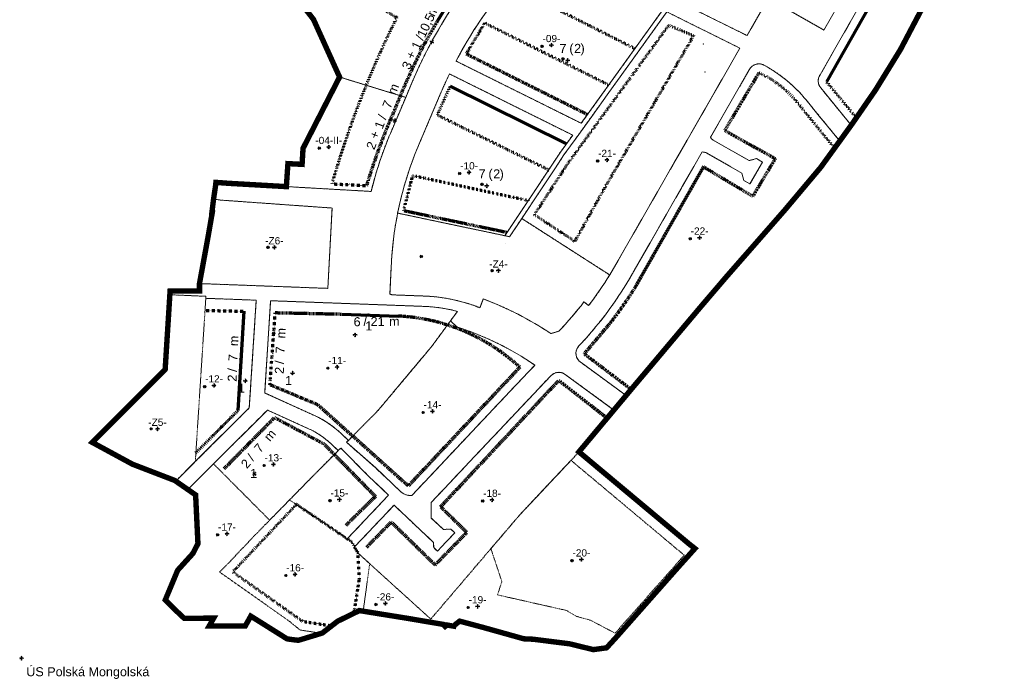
# Model space of a CAD drawing. Header units: metres. Extents: x -477300 to -476588, y -1103102 to -1102209.
# Tile 1 of 4: x -477300 to -476754, y -1103102 to -1102735. Entities that reach past the tile are written whole.
import ezdxf
from ezdxf.enums import TextEntityAlignment as Align

# ---------------------------------------------------------------- set-up
doc = ezdxf.new("R2010")
doc.units = ezdxf.units.M
doc.linetypes.add('DASHED', pattern=[0.75, 0.5, -0.25])
doc.linetypes.add('DOT', pattern=[0.25, 0, -0.25])
doc.layers.add('000000_BL_Pomocna_netisk_DB', color=7, linetype='Continuous', plot=False)
for name, color, linetype, lineweight in [('101110_PL_Resene_uzemi', 6, 'DASHED', 200), ('200000_PL_Cast_uzemi', 80, 'DASHED', 5), ('203110_BL_Cast_uzemi_SB', 7, 'DASHED', 9), ('204110_BL_Cast_uzemi_NB', 7, 'DASHED', 9), ('302210_BL_VR_na_linii', 160, 'Continuous', 9), ('302310_BL_VR_na_plochu', 140, 'DOT', 9)]:
    doc.layers.add(name, color=color, linetype=linetype, lineweight=lineweight)
doc.layers.add('101111_BL_Resene_uzemi', color=9, linetype='Continuous')
for name, color, linetype, lineweight, true_color in [('201110_PL_Ulicni_cara', 7, 'Continuous', 9, 0xe90101), ('301110_PL_SC_uzavrena', 7, 'Continuous', 70, 0xe90101), ('301112_PL_SC_otevrena', 7, 'DASHED', 70, 0xfe4848), ('301113_PL_SC_volna', 7, 'DOT', 70, 0xfe8585)]:
    doc.layers.add(name, color=color, linetype=linetype, lineweight=lineweight, true_color=true_color)
doc.styles.get("Standard").update_dxf_attribs({"font": 'arial.ttf'})
doc.styles.add('style2', font='arial.ttf', dxfattribs={"height": 2})

# ---------------------------------------------------------------- blocks, each defined once
blk = doc.blocks.new('*U15')
at = {"layer": '000000_BL_Pomocna_netisk_DB'}
for p, q in [((-1, 0), (-0.72, 0.28)), ((1, 0), (-1, 0)), ((-1, 0), (-0.72, -0.28)), ((0, 1), (-0.29, 0.71)), ((0, 1), (0, -1)), ((0, 1), (0.28, 0.72)), ((1, 0), (0.72, 0.28)), ((1, 0), (0.72, -0.28)), ((-4.6, -1.2), (-5.8, 0)), ((-5.8, -1.2), (-4.6, 0)), ((0, -1), (-0.28, -0.72)), ((0, -1), (0.28, -0.72))]:
    blk.add_line(p, q, dxfattribs=at)
blk.add_circle((-5.2, -0.6), 0.6, dxfattribs=at)
at = {"style": 'style2'}
blk.add_attdef('OZNACENI', text='', height=4, dxfattribs=at).set_placement((0, 1.68), align=Align.CENTER)
at = {"style": 'style2', "flags": 1}
blk.add_attdef('NAZEV_BLOK', (-23.56, -29.29), '', height=5, dxfattribs=at)
blk = doc.blocks.new('*U14')
at = {"layer": '000000_BL_Pomocna_netisk_DB'}
for p, q in [((-2.91, -0.59), (-4.11, 0.61)), ((-4.11, -0.59), (-2.91, 0.61)), ((-1, 0), (-0.72, 0.28)), ((1, 0), (-1, 0)), ((-1, 0), (-0.72, -0.28)), ((0, 1), (-0.29, 0.71)), ((0, 1), (0, -1)), ((0, 1), (0.28, 0.72)), ((1, 0), (0.72, 0.28)), ((1, 0), (0.72, -0.28)), ((0, -1), (-0.28, -0.72)), ((0, -1), (0.28, -0.72))]:
    blk.add_line(p, q, dxfattribs=at)
blk.add_circle((-3.51, 0.01), 0.6, dxfattribs=at)
at = {"style": 'style2'}
blk.add_attdef('OZNACENI', text='', height=4, dxfattribs=at).set_placement((0, 1.68), align=Align.CENTER)
at = {"style": 'style2', "flags": 1}
blk.add_attdef('NAZEV_BLOK', (-24.94, -16.19), '', height=5, dxfattribs=at)
blk = doc.blocks.new('*U38')
at = {"layer": '000000_BL_Pomocna_netisk_DB'}
for p, q in [((10.1, 21.64), (8.9, 22.84)), ((8.9, 21.64), (10.1, 22.84)), ((-3.25, -1.17), (-4.45, 0.03)), ((-4.45, -1.17), (-3.25, 0.03)), ((-0.91, 0.43), (-0.53, 0.56)), ((-0.91, 0.43), (0.91, -0.43)), ((-0.91, 0.43), (-0.77, 0.04)), ((0.43, 0.91), (-0.43, -0.91)), ((0.43, 0.91), (0.05, 0.77)), ((0.43, 0.91), (0.56, 0.53)), ((-0.43, -0.91), (-0.56, -0.53)), ((-0.43, -0.91), (-0.05, -0.77)), ((0.91, -0.43), (0.54, -0.56)), ((0.91, -0.43), (0.77, -0.05))]:
    blk.add_line(p, q, dxfattribs=at)
for centre in [(9.5, 22.24), (-3.85, -0.57)]:
    blk.add_circle(centre, 0.6, dxfattribs=at)
at = {"style": 'style2', "flags": 1}
for tag, p in [('NAZEV_BLOK', (33.93, -39.17)), ('VYSKA_VB', (18.09, -31.19))]:
    blk.add_attdef(tag, p, '', height=5, rotation=64.7092, dxfattribs=at)
blk.add_attdef('VYSKA_VB_I', (-26.35, -42.38), '', height=5, dxfattribs=at)
at = {"layer": '302210_BL_VR_na_linii', "style": 'style2'}
for s, p in [('m', (1.41, 13.7)), ('/', (-4.86, 0.41)), ('+', (-10.27, -10.1))]:
    blk.add_text(s, height=5, rotation=64.7092, dxfattribs=at).set_placement(p)
for tag, p in [('RIMSA_MAX', (-1.09, 8.08)), ('NUP_MAX', (-6.26, -2.97))]:
    blk.add_attdef(tag, text='', height=5, rotation=64.7092, dxfattribs=at).set_placement(p, align=Align.CENTER)
blk.add_attdef('NP_MAX', text='', height=5, rotation=64.7092, dxfattribs=at).set_placement((-10.77, -12.3), align=Align.RIGHT)
blk = doc.blocks.new('*U39')
for p in [(3.96, 70.15), (171.45, 42.44), (172.38, 26.94)]:
    blk.add_point(p)
at = {"layer": '000000_BL_Pomocna_netisk_DB'}
for p, q in [((-1.84, -0.39), (-3.04, 0.81)), ((-3.04, -0.39), (-1.84, 0.81)), ((-0.93, 0.36), (-0.57, 0.52)), ((-0.93, 0.36), (0.93, -0.36)), ((-0.93, 0.36), (-0.77, -0.01)), ((0.36, 0.93), (-0.36, -0.93)), ((0.36, 0.93), (0, 0.77)), ((0.36, 0.93), (0.52, 0.57)), ((0.93, -0.36), (0.77, 0)), ((-0.36, -0.93), (-0.53, -0.57)), ((-0.36, -0.93), (0, -0.77)), ((0.93, -0.36), (0.57, -0.52))]:
    blk.add_line(p, q, dxfattribs=at)
blk.add_circle((-2.44, 0.21), 0.6, dxfattribs=at)
at = {"style": 'style2', "flags": 1}
for tag, p in [('VYSKA_VB', (20.2, -29.87)), ('NAZEV_BLOK', (36.55, -36.74))]:
    blk.add_attdef(tag, p, '', height=5, rotation=68.6628, dxfattribs=at)
blk.add_attdef('VYSKA_VB_I', (-26.54, -42.84), '', height=5, dxfattribs=at)
at = {"layer": '302210_BL_VR_na_linii', "style": 'style2'}
for s, p in [('m', (0.46, 13.76)), ('/', (-4.88, 0.08)), ('+', (-9.55, -10.78))]:
    blk.add_text(s, height=5, rotation=68.6628, dxfattribs=at).set_placement(p)
for tag, p in [('RIMSA_MAX', (-1.64, 7.99)), ('NUP_MAX', (-6.04, -3.39))]:
    blk.add_attdef(tag, text='', height=5, rotation=68.6628, dxfattribs=at).set_placement(p, align=Align.CENTER)
blk.add_attdef('NP_MAX', text='', height=5, rotation=68.6628, dxfattribs=at).set_placement((-9.89, -13.01), align=Align.RIGHT)
blk = doc.blocks.new('*U40')
at = {"layer": '000000_BL_Pomocna_netisk_DB'}
for p, q in [((-27.02, 11.45), (-28.22, 12.65)), ((-28.22, 11.45), (-27.02, 12.65)), ((8.03, 10.48), (6.83, 11.68)), ((6.83, 10.48), (8.03, 11.68)), ((-1, -0.01), (-0.72, 0.28)), ((1, 0.01), (-1, -0.01)), ((-0.01, 1), (-0.29, 0.71)), ((-0.01, 1), (0.01, -1)), ((-0.01, 1), (0.28, 0.72)), ((1, 0.01), (0.72, 0.29)), ((1, 0.01), (0.72, -0.28)), ((-1, -0.01), (-0.72, -0.29)), ((0.01, -1), (-0.27, -0.73)), ((0.01, -1), (0.29, -0.72)), ((65.54, -46.75), (64.34, -45.55)), ((64.34, -46.75), (65.54, -45.55))]:
    blk.add_line(p, q, dxfattribs=at)
for centre in [(-27.62, 12.05), (7.43, 11.08), (64.94, -46.15)]:
    blk.add_circle(centre, 0.6, dxfattribs=at)
at = {"style": 'style2', "flags": 1}
for tag, p in [('VYSKA_VB', (6.8, -40.25)), ('NAZEV_BLOK', (6.35, -57.98))]:
    blk.add_attdef(tag, p, '', height=5, dxfattribs=at)
blk.add_attdef('VYSKA_VB_I', (2.19, -46.41), '', height=5, rotation=0.3401, dxfattribs=at)
at = {"layer": '302210_BL_VR_na_linii', "style": 'style2'}
for s, p in [('/', (4.65, 4.98)), ('m', (18.93, 5.05))]:
    blk.add_text(s, height=5, rotation=0.3401, dxfattribs=at).set_placement(p)
at = {"layer": '302210_BL_VR_na_linii', "style": 'style2', "flags": 4}
blk.add_attdef('NP_MAX', text='', height=5, rotation=0.3401, dxfattribs=at).set_placement((3.08, 4.86), align=Align.RIGHT)
blk.add_attdef('RIMSA_MAX', text='', height=5, rotation=0.3401, dxfattribs=at).set_placement((12.51, 4.98), align=Align.CENTER)
blk = doc.blocks.new('*U41')
at = {"layer": '000000_BL_Pomocna_netisk_DB'}
for p, q in [((-10.95, 38.28), (-12.15, 39.48)), ((-12.15, 38.28), (-10.95, 39.48)), ((-1.76, 11.48), (-2.96, 12.68)), ((-2.96, 11.48), (-1.76, 12.68)), ((-1, 0.05), (-0.71, 0.32)), ((-1, 0.05), (1, -0.05)), ((-1, 0.05), (-0.73, -0.25)), ((0.05, 1), (-0.25, 0.73)), ((0.05, 1), (-0.05, -1)), ((0.05, 1), (0.31, 0.71)), ((1, -0.05), (0.73, 0.25)), ((-0.05, -1), (-0.32, -0.7)), ((-0.05, -1), (0.25, -0.73)), ((1, -0.05), (0.71, -0.31)), ((-12.53, -26.14), (-13.73, -24.94)), ((-13.73, -26.14), (-12.53, -24.94))]:
    blk.add_line(p, q, dxfattribs=at)
for centre in [(-11.55, 38.88), (-2.36, 12.08), (-13.13, -25.54)]:
    blk.add_circle(centre, 0.6, dxfattribs=at)
at = {"style": 'style2', "flags": 1}
blk.add_attdef('VYSKA_VB_I', (46.46, -0.26), '', height=5, rotation=87.3214, dxfattribs=at)
for tag, p in [('VYSKA_VB', (-2.95, -49.32)), ('NAZEV_BLOK', (-3.39, -67.05))]:
    blk.add_attdef(tag, p, '', height=5, dxfattribs=at)
at = {"layer": '302210_BL_VR_na_linii', "style": 'style2'}
for s, p in [('m', (-4.05, 19.17)), ('/', (-4.73, 4.91))]:
    blk.add_text(s, height=5, rotation=87.3214, dxfattribs=at).set_placement(p)
at = {"layer": '302210_BL_VR_na_linii', "style": 'style2', "flags": 4}
blk.add_attdef('RIMSA_MAX', text='', height=5, rotation=87.3214, dxfattribs=at).set_placement((-4.32, 12.76), align=Align.CENTER)
blk.add_attdef('NP_MAX', text='', height=5, rotation=87.3214, dxfattribs=at).set_placement((-4.7, 3.33), align=Align.RIGHT)
blk = doc.blocks.new('*U42')
at = {"layer": '000000_BL_Pomocna_netisk_DB'}
for p, q in [((-9.82, 21.48), (-11.02, 22.68)), ((-11.02, 21.48), (-9.82, 22.68)), ((-1, 0.05), (-0.71, 0.32)), ((-1, 0.05), (1, -0.05)), ((-1, 0.05), (-0.73, -0.25)), ((0.05, 1), (-0.25, 0.73)), ((0.05, 1), (-0.05, -1)), ((0.05, 1), (0.31, 0.71)), ((1, -0.05), (0.73, 0.25)), ((-0.05, -1), (-0.32, -0.7)), ((-0.05, -1), (0.25, -0.73)), ((1, -0.05), (0.71, -0.31)), ((5.5, -14.33), (4.3, -13.13)), ((4.3, -14.33), (5.5, -13.13))]:
    blk.add_line(p, q, dxfattribs=at)
for centre in [(-10.42, 22.08), (4.9, -13.73)]:
    blk.add_circle(centre, 0.6, dxfattribs=at)
at = {"style": 'style2', "flags": 1}
blk.add_attdef('VYSKA_VB_I', (46.46, -0.26), '', height=5, rotation=87.3214, dxfattribs=at)
for tag, p in [('VYSKA_VB', (-2.95, -49.32)), ('NAZEV_BLOK', (-3.39, -67.05))]:
    blk.add_attdef(tag, p, '', height=5, dxfattribs=at)
at = {"layer": '302210_BL_VR_na_linii', "style": 'style2'}
for s, p in [('m', (-4.05, 19.17)), ('/', (-4.73, 4.91))]:
    blk.add_text(s, height=5, rotation=87.3214, dxfattribs=at).set_placement(p)
at = {"layer": '302210_BL_VR_na_linii', "style": 'style2', "flags": 4}
blk.add_attdef('RIMSA_MAX', text='', height=5, rotation=87.3214, dxfattribs=at).set_placement((-4.32, 12.76), align=Align.CENTER)
blk.add_attdef('NP_MAX', text='', height=5, rotation=87.3214, dxfattribs=at).set_placement((-4.7, 3.33), align=Align.RIGHT)
blk = doc.blocks.new('*U43')
at = {"layer": '000000_BL_Pomocna_netisk_DB'}
for p, q in [((-2.19, 16.49), (-3.39, 17.69)), ((-3.39, 16.49), (-2.19, 17.69)), ((-0.76, 0.65), (-0.36, 0.68)), ((-0.76, 0.65), (0.76, -0.65)), ((-0.76, 0.65), (-0.73, 0.24)), ((0.65, 0.76), (-0.65, -0.76)), ((0.65, 0.76), (0.25, 0.73)), ((0.65, 0.76), (0.68, 0.37)), ((-0.65, -0.76), (-0.68, -0.36)), ((-0.65, -0.76), (-0.26, -0.73)), ((0.76, -0.65), (0.37, -0.68)), ((0.76, -0.65), (0.73, -0.25))]:
    blk.add_line(p, q, dxfattribs=at)
blk.add_circle((-2.79, 17.09), 0.6, dxfattribs=at)
at = {"style": 'style2', "flags": 1}
blk.add_attdef('VYSKA_VB_I', (36.51, -28.73), '', height=5, rotation=49.4379, dxfattribs=at)
for tag, p in [('VYSKA_VB', (-1.22, -44.97)), ('NAZEV_BLOK', (-1.67, -62.7))]:
    blk.add_attdef(tag, p, '', height=5, dxfattribs=at)
at = {"layer": '302210_BL_VR_na_linii', "style": 'style2'}
for s, p in [('m', (8.57, 17.61)), ('/', (-0.71, 6.78))]:
    blk.add_text(s, height=5, rotation=49.4379, dxfattribs=at).set_placement(p)
at = {"layer": '302210_BL_VR_na_linii', "style": 'style2', "flags": 4}
blk.add_attdef('RIMSA_MAX', text='', height=5, rotation=49.4379, dxfattribs=at).set_placement((4.43, 12.72), align=Align.CENTER)
blk.add_attdef('NP_MAX', text='', height=5, rotation=49.4379, dxfattribs=at).set_placement((-1.66, 5.51), align=Align.RIGHT)
blk = doc.blocks.new('*U46')
at = {"layer": '000000_BL_Pomocna_netisk_DB'}
for p, q in [((-2.01, 0.27), (-3.21, 1.47)), ((-3.21, 0.27), (-2.01, 1.47)), ((-1, 0), (-0.72, 0.28)), ((1, 0), (-1, 0)), ((-1, 0), (-0.72, -0.28)), ((0, 1), (-0.29, 0.71)), ((0, 1), (0, -1)), ((0, 1), (0.28, 0.72)), ((1, 0), (0.72, 0.28)), ((0, -1), (-0.28, -0.72)), ((0, -1), (0.28, -0.72)), ((1, 0), (0.72, -0.28))]:
    blk.add_line(p, q, dxfattribs=at)
blk.add_circle((-2.61, 0.87), 0.6, dxfattribs=at)
at = {"style": 'style2', "flags": 1}
for tag, p in [('VYSKA_VB', (-21.35, -20.92)), ('VYSKA_VB_I', (-21.35, -29.5)), ('NAZEV_BLOK', (-35.82, -38.65))]:
    blk.add_attdef(tag, p, '', height=5, dxfattribs=at)
at = {"layer": '302310_BL_VR_na_plochu', "style": 'style2'}
blk.add_text('(  )', height=5, dxfattribs=at).set_placement((0.93, 4.28))
blk.add_attdef('RIMSA_MAX', text='', height=5, dxfattribs=at).set_placement((-0.65, 4.17), align=Align.RIGHT)
blk.add_attdef('NP_MAX', text='', height=5, dxfattribs=at).set_placement((5.53, 4.19), align=Align.CENTER)
blk = doc.blocks.new('*U57')
at = {"layer": '000000_BL_Pomocna_netisk_DB'}
for p, q in [((222.68, 222.36), (221.48, 223.56)), ((221.48, 222.36), (222.68, 223.56)), ((-1, 0), (-0.72, 0.28)), ((1, 0), (-1, 0)), ((-1, 0), (-0.72, -0.28)), ((0, 1), (-0.29, 0.71)), ((0, 1), (0, -1)), ((0, 1), (0.28, 0.72)), ((1, 0), (0.72, 0.28)), ((1, 0), (0.72, -0.28)), ((0, -1), (-0.28, -0.72)), ((0, -1), (0.28, -0.72))]:
    blk.add_line(p, q, dxfattribs=at)
blk.add_circle((222.08, 222.96), 0.6, dxfattribs=at)
at = {"style": 'style2', "flags": 1}
blk.add_attdef('NAZEV_BLOK', (5.85, 1.68), '', height=5, dxfattribs=at)
blk.add_attdef('DOK_NAZEV', (2.66, -10), '', height=5)

msp = doc.modelspace()

# ---------------------------------------------------------------- linework, layer by layer
at = {"layer": '101110_PL_Resene_uzemi', "const_width": 3}
msp.add_lwpolyline([(-476789.26, -1102710.24), (-476811.26, -1102752.03), (-476825.14, -1102774.54), (-476838.16, -1102793.39), (-476845.46, -1102803.48), (-476855.56, -1102817.43), (-476863.16, -1102826.46), (-476875.4, -1102841.01), (-476879.85, -1102846.09), (-476893.86, -1102862.09), (-476907.78, -1102877.98), (-476921.43, -1102893.93), (-476935.01, -1102910.03), (-476948.61, -1102926.18), (-476959.4, -1102938.98), (-476963.41, -1102943.77), (-476970.59, -1102952.36), (-476989.81, -1102975.33), (-476969.53, -1102992.27), (-476948.96, -1103009.46), (-476928.48, -1103026.57), (-476925.39, -1103028.99), (-476927.13, -1103030.93), (-476928.13, -1103032.05), (-476934.97, -1103039.66), (-476968.88, -1103078.02), (-476974.44, -1103084.11), (-476981.84, -1103085.11), (-476985.06, -1103084.32), (-476995.03, -1103081.88), (-477015.14, -1103079.35), (-477020.46, -1103079.1), (-477042.76, -1103072.86), (-477056.05, -1103069.3), (-477059.07, -1103071.68), (-477059.23, -1103072.12), (-477063.29, -1103071.43), (-477064.11, -1103072.21), (-477065.15, -1103071.11), (-477073.41, -1103069.71), (-477084.32, -1103067.86), (-477111.75, -1103063.44), (-477123.82, -1103069.35), (-477132.19, -1103075.81), (-477132.77, -1103076.05), (-477145.57, -1103079.93), (-477148.07, -1103079.67), (-477151.81, -1103079.15), (-477151.98, -1103079.1), (-477161.99, -1103072.82), (-477172.05, -1103066.52), (-477175.11, -1103071.99), (-477180.1, -1103072), (-477195.15, -1103072.03), (-477192.67, -1103067.66), (-477209.08, -1103067.69), (-477212.55, -1103064.43), (-477219.54, -1103057.54), (-477212.66, -1103041.06), (-477204.25, -1103031.78), (-477201.4, -1103026.31), (-477202.69, -1102999.22), (-477214.28, -1102991.2), (-477237.76, -1102982.18), (-477260.13, -1102970.05), (-477243.31, -1102953.29), (-477219.61, -1102929.68), (-477216.86, -1102885.97), (-477200.54, -1102885.97), (-477200.54, -1102881.92), (-477195.78, -1102855.99), (-477193.47, -1102842.68), (-477193.67, -1102842.66), (-477192.72, -1102835.05), (-477191.49, -1102826.72), (-477191.42, -1102825.75), (-477184.3, -1102826.27), (-477152.3, -1102828.09), (-477151.42, -1102815.33), (-477143.56, -1102815.74), (-477143.04, -1102806.88), (-477122.74, -1102767.27), (-477135.55, -1102739), (-477137.25, -1102735.24), (-477160.76, -1102705.11)], dxfattribs=at)
at = {"layer": '200000_PL_Cast_uzemi'}
for points in [[(-476915.5, -1102692.85), (-476902.81, -1102674.72), (-476890.44, -1102657.17), (-476874.88, -1102635.12), (-476867.68, -1102624.92), (-476863.17, -1102617.63), (-476842.93, -1102585.5, 0.123452), (-476825.62, -1102588.14), (-476796.33, -1102584.28), (-476770.4, -1102576.94), (-476769.84, -1102579.46, -0.18659), (-476772.86, -1102599.36), (-476814.13, -1102671.72), (-476842.48, -1102721.42), (-476853.77, -1102741.21), (-476875.5, -1102728.82), (-476865.56, -1102711.49), (-476874.66, -1102706.26), (-476896.46, -1102744.27), (-476936.3, -1102724.48), (-476915.5, -1102692.85)], [(-476794.32, -1102719.86), (-476811.26, -1102752.03), (-476821.59, -1102768.78), (-476825.84, -1102775.56), (-476838.62, -1102793.98), (-476855.55, -1102773.29, -0.332319), (-476855.85, -1102766.05), (-476848.61, -1102753.36)], [(-477028.3, -1102855.9), (-477030.93, -1102855.34), (-477055.36, -1102850.23), (-477090.48, -1102842.81, 0.038604), (-477094.05, -1102872.36), (-477094.78, -1102887.76, 0.080535), (-477092.91, -1102888.2), (-477074.04, -1102888.9, -0.054224), (-477053.6, -1102892.37), (-477053.6, -1102892.37, -0.020739), (-477044.79, -1102895.35), (-477042.92, -1102890.44, -0.057457), (-477005.43, -1102909.66), (-477000.95, -1102908.36, 0.025812), (-476987, -1102892.11), (-476984.42, -1102894.09, 0.026479), (-476972.73, -1102877.11), (-477021.57, -1102845.79), (-477028.3, -1102855.9)], [(-477047.82, -1102977.98), (-477034.09, -1102963.44), (-477005.4, -1102933.05, -0.377614), (-476997.5, -1102932.32), (-476970.37, -1102952.1), (-476989.78, -1102975.36), (-477004.71, -1102991.18), (-477018.39, -1103005.76), (-477022.76, -1103010.41), (-477031.62, -1103020.78), (-477072.1, -1103068.19), (-477089.29, -1103052.61), (-477112.49, -1103031.55), (-477114.39, -1103028.07), (-477092.51, -1103004.89), (-477070.56, -1103025.61), (-477070.48, -1103028.44), (-477068.36, -1103030.44), (-477063.56, -1103025.35), (-477058.75, -1103020.26), (-477060.87, -1103018.26), (-477065.11, -1103018.38), (-477071.78, -1103012.09), (-477071.85, -1103003.43), (-477061.55, -1102992.52), (-477047.82, -1102977.98)]]:
    msp.add_lwpolyline(points, format="xyb", dxfattribs=at)
for points in [[(-477057.31, -1102724.42), (-477083.45, -1102711.68, -0.110999), (-477120.34, -1102682.18), (-477141.91, -1102655.24), (-477144.34, -1102657.09), (-477160.5, -1102666.74, -0.047164), (-477178.19, -1102673.18), (-477187.8, -1102675.69), (-477161.94, -1102703.83), (-477160.76, -1102705.11), (-477137.25, -1102735.24), (-477135.55, -1102739), (-477122.74, -1102767.27), (-477086.03, -1102778.56), (-477082.49, -1102770.2, -0.050713)], [(-477017.1, -1102699.35), (-477017.1, -1102699.35), (-477036.31, -1102724.43, 0.041888), (-477058.07, -1102758.4), (-476988.54, -1102792.93), (-476943.24, -1102729.97), (-477013.73, -1102694.96)], [(-476943.24, -1102729.97), (-476988.54, -1102792.93), (-477058.07, -1102758.4, -0.041888), (-477036.31, -1102724.43), (-477017.1, -1102699.35), (-477013.73, -1102694.96)], [(-476963.63, -1102944.03), (-476988.6, -1102925.77, -0.47758), (-476989.82, -1102916.55, 0.020122), (-476979.05, -1102904.23, 0.02095), (-476968.9, -1102890.54, 0.022166), (-476959.13, -1102874.64), (-476950.27, -1102859.22), (-476941.19, -1102843.38), (-476932.41, -1102828.08), (-476926.07, -1102817.01), (-476921.36, -1102808.85), (-476919.27, -1102809.19), (-476899.33, -1102820.62), (-476898.29, -1102824.68), (-476894.86, -1102826.64), (-476887.86, -1102814.52), (-476891.25, -1102812.57), (-476895.35, -1102813.68), (-476915.29, -1102802.25), (-476916.13, -1102801.54), (-476916.65, -1102800.59), (-476895.08, -1102762.98, -0.414214), (-476886.9, -1102760.76, -0.096949), (-476863.62, -1102780.01), (-476855.57, -1102789.85), (-476854.3, -1102791.41), (-476844.97, -1102802.8), (-476855.72, -1102817.62), (-476867.47, -1102831.58), (-476874.25, -1102839.65), (-476881.17, -1102847.6), (-476886.94, -1102854.19), (-476893.09, -1102861.21), (-476907.76, -1102878.01), (-476923.35, -1102896.21), (-476935.01, -1102910.03), (-476941.38, -1102917.59), (-476948.58, -1102926.2)], [(-477094.53, -1102798.59), (-477086.03, -1102778.56), (-477122.74, -1102767.27), (-477143.04, -1102806.88), (-477143.56, -1102815.74), (-477151.42, -1102815.33), (-477152.3, -1102828.09), (-477105.22, -1102830.77, -0.040434)], [(-476993.28, -1102799.51), (-477000.11, -1102809.01), (-477010.05, -1102823.99), (-477012.07, -1102827.03), (-477030.93, -1102855.34), (-477028.3, -1102855.9), (-477021.57, -1102845.79), (-476972.73, -1102877.11, -0.026479), (-476984.42, -1102894.09), (-476987, -1102892.11, -0.025812), (-477000.95, -1102908.36), (-477005.43, -1102909.66, 0.057457), (-477042.92, -1102890.44), (-477044.79, -1102895.35, 0.020734), (-477053.6, -1102892.37, 0.05423), (-477074.04, -1102888.9), (-477092.91, -1102888.2, -0.080535), (-477094.78, -1102887.76), (-477094.05, -1102872.36, -0.038604), (-477090.48, -1102842.81, -0.051086), (-477078.88, -1102805.23), (-477066.84, -1102776.84, -0.012875), (-477061.69, -1102765.54)], [(-477078.88, -1102805.23, 0.051086), (-477090.48, -1102842.81), (-477055.36, -1102850.23), (-477030.93, -1102855.34), (-477012.07, -1102827.03), (-477010.05, -1102823.99), (-477000.11, -1102809.01), (-476993.28, -1102799.51), (-477061.69, -1102765.54, 0.012875), (-477066.84, -1102776.84)], [(-477161.03, -1102891.44), (-477164.33, -1102942.65), (-477136.64, -1102955.2, -0.082927), (-477121.94, -1102965.07), (-477117.83, -1102968.95), (-477101.59, -1102952.61), (-477071.6, -1102916.86), (-477057.25, -1102897.34, 0.048055), (-477074.32, -1102894.64), (-477100.21, -1102893.68), (-477161.03, -1102891.44)], [(-477057.25, -1102897.34), (-477071.6, -1102916.86), (-477101.59, -1102952.61), (-477117.83, -1102968.95), (-477121.94, -1102965.07, 0.082927), (-477136.64, -1102955.2), (-477164.33, -1102942.65), (-477161.03, -1102891.44), (-477100.21, -1102893.68), (-477074.32, -1102894.64, -0.048055)], [(-477118.88, -1102970.01), (-477102.69, -1102984.28), (-477088.82, -1102997.37, 0.215245), (-477082.6, -1102999.52), (-477069.18, -1102985.31), (-477066.53, -1102982.5), (-477055.45, -1102970.77), (-477028.03, -1102941.65), (-477014.27, -1102927.22, 0.074289), (-477057.69, -1102905.97), (-477061.1, -1102902.58), (-477071.6, -1102916.86), (-477101.59, -1102952.61)], [(-477127.43, -1102970.89, 0.082927), (-477139.94, -1102962.49), (-477162.79, -1102952.13), (-477192.76, -1102981.98), (-477161.58, -1103013.27), (-477150.55, -1103002.03), (-477139.34, -1102990.6), (-477134.68, -1102985.91), (-477123.47, -1102974.63)]]:
    msp.add_lwpolyline(points, format="xyb", close=True, dxfattribs=at)
for points in [[(-476848.61, -1102753.36), (-476839.21, -1102736.88), (-476807.26, -1102680.86)], [(-476854.98, -1102764.53), (-476848.61, -1102753.36)], [(-477030.84, -1102859.71), (-477030.84, -1102859.71)], [(-477030.84, -1102859.71), (-477030.84, -1102859.71)], [(-477202.85, -1102980.74), (-477213.71, -1102991.59)], [(-477192.76, -1102981.98), (-477207.02, -1102996.22)], [(-477132.79, -1103076.06), (-477144.78, -1103074.19), (-477150.66, -1103069.33), (-477189.37, -1103042.06), (-477187.17, -1103039.94), (-477170.13, -1103021.99), (-477162.98, -1103014.7), (-477150.55, -1103002.03)], [(-477150.55, -1103002.03), (-477146.75, -1103004.51), (-477144.69, -1103005.88), (-477128.66, -1103016.5), (-477115.8, -1103025.49), (-477112.49, -1103031.55), (-477106.02, -1103037.42), (-477109.44, -1103062.35), (-477109.63, -1103063.78)]]:
    msp.add_lwpolyline(points, dxfattribs=at)
for points in [[(-476972.73, -1102877.11), (-476968.03, -1102869.07), (-476963.39, -1102860.99), (-476954.89, -1102846.17), (-476946.2, -1102831.01), (-476937.09, -1102815.13), (-476929.73, -1102802.3), (-476919.72, -1102784.84), (-476910.35, -1102768.49), (-476900.47, -1102751.21), (-476940.97, -1102731.1), (-476952.29, -1102746.83), (-476963.62, -1102762.58), (-476973.17, -1102775.85), (-476982.72, -1102789.12), (-476991.41, -1102801.2), (-476994.53, -1102805.53), (-476998.11, -1102810.51), (-477002.9, -1102817.74), (-477011.67, -1102830.95), (-477021.57, -1102845.79)], [(-477126.91, -1102839.99), (-477188.61, -1102835.6), (-477192.72, -1102835.05), (-477192.72, -1102835.05), (-477193.67, -1102842.66), (-477193.47, -1102842.68), (-477195.78, -1102855.99), (-477200.54, -1102881.92), (-477195.87, -1102882.09), (-477129.27, -1102884.58)], [(-477199.71, -1102931.87), (-477197.02, -1102890.11), (-477196.95, -1102888.98), (-477217, -1102888.12), (-477219.61, -1102929.68), (-477243.31, -1102953.29), (-477260.13, -1102970.05), (-477237.76, -1102982.18), (-477214.28, -1102991.2), (-477213.71, -1102991.59), (-477202.85, -1102980.74)], [(-477199.71, -1102931.87), (-477197.02, -1102890.11), (-477169.01, -1102891.14), (-477172.87, -1102950.87), (-477202.85, -1102980.74), (-477199.71, -1102931.87)], [(-477122.06, -1102973.21), (-477134.68, -1102985.91), (-477139.34, -1102990.6), (-477150.55, -1103002.03), (-477146.75, -1103004.51), (-477128.66, -1103016.5), (-477118.46, -1103023.63), (-477095.5, -1102999.32), (-477106.81, -1102988.64)], [(-476994.21, -1102980.06), (-476931.31, -1103032.71), (-476969.69, -1103075.98), (-476983.4, -1103068.81), (-476991.28, -1103066.62), (-476996.72, -1103063.37), (-477035.01, -1103054.72), (-477032.62, -1103047.33), (-477038.7, -1103029.07), (-477022.76, -1103010.41)]]:
    msp.add_lwpolyline(points, close=True, dxfattribs=at)
at = {"layer": '201110_PL_Ulicni_cara'}
for points in [[(-476915.5, -1102692.85), (-476902.81, -1102674.72), (-476890.44, -1102657.17), (-476874.88, -1102635.12), (-476867.68, -1102624.92), (-476863.17, -1102617.63), (-476842.93, -1102585.5, 0.123452), (-476825.62, -1102588.14), (-476796.33, -1102584.28), (-476770.4, -1102576.94), (-476769.84, -1102579.46, -0.18659), (-476772.86, -1102599.36), (-476814.13, -1102671.72), (-476842.48, -1102721.42), (-476853.77, -1102741.21), (-476875.5, -1102728.82), (-476865.56, -1102711.49), (-476874.66, -1102706.26), (-476896.46, -1102744.27), (-476936.3, -1102724.48), (-476915.5, -1102692.85)], [(-477086.03, -1102778.56), (-477082.49, -1102770.2, -0.050713), (-477057.31, -1102724.42), (-477083.45, -1102711.68, -0.110999), (-477120.34, -1102682.18), (-477141.91, -1102655.24), (-477144.34, -1102657.09), (-477160.5, -1102666.74, -0.047164), (-477178.19, -1102673.18), (-477187.8, -1102675.69), (-477161.94, -1102703.83), (-477160.76, -1102705.11), (-477137.25, -1102735.24), (-477135.55, -1102739), (-477122.74, -1102767.27)], [(-476838.62, -1102793.98), (-476855.55, -1102773.29, -0.332319), (-476855.85, -1102766.05), (-476848.61, -1102753.36)], [(-476963.63, -1102944.03), (-476988.6, -1102925.77, -0.47758), (-476989.82, -1102916.55, 0.020122), (-476979.05, -1102904.23, 0.02095), (-476968.9, -1102890.54, 0.022166), (-476959.13, -1102874.64), (-476950.27, -1102859.22), (-476941.19, -1102843.38), (-476932.41, -1102828.08), (-476926.07, -1102817.01), (-476921.36, -1102808.85), (-476919.27, -1102809.19), (-476899.33, -1102820.62), (-476898.29, -1102824.68), (-476894.86, -1102826.64), (-476887.86, -1102814.52), (-476891.25, -1102812.57), (-476895.35, -1102813.68), (-476915.29, -1102802.25), (-476916.13, -1102801.54), (-476916.65, -1102800.59), (-476895.08, -1102762.98, -0.414214), (-476886.9, -1102760.76, -0.096949), (-476863.62, -1102780.01), (-476855.57, -1102789.85), (-476854.3, -1102791.41), (-476844.97, -1102802.8)], [(-477122.74, -1102767.27), (-477122.74, -1102767.27), (-477143.04, -1102806.88), (-477143.56, -1102815.74), (-477151.42, -1102815.33), (-477152.3, -1102828.09), (-477105.22, -1102830.77, -0.040434), (-477094.53, -1102798.59), (-477086.03, -1102778.56)], [(-476972.73, -1102877.11, -0.026479), (-476984.42, -1102894.09), (-476987, -1102892.11, -0.025812), (-477000.95, -1102908.36), (-477005.43, -1102909.66, 0.057457), (-477042.92, -1102890.44), (-477044.79, -1102895.35, 0.020734), (-477053.6, -1102892.37, 0.05423), (-477074.04, -1102888.9), (-477092.91, -1102888.2, -0.080535), (-477094.78, -1102887.76), (-477094.05, -1102872.36, -0.038604), (-477090.48, -1102842.81, -0.051086), (-477078.88, -1102805.23), (-477066.84, -1102776.84, -0.012875), (-477061.69, -1102765.54), (-476993.28, -1102799.51), (-477000.11, -1102809.01), (-477010.05, -1102823.99), (-477012.07, -1102827.03), (-477030.93, -1102855.34), (-477028.3, -1102855.9), (-477021.57, -1102845.79)], [(-477030.93, -1102855.34), (-477012.07, -1102827.03), (-477010.05, -1102823.99), (-477000.11, -1102809.01), (-476993.28, -1102799.51), (-477061.69, -1102765.54, 0.012875), (-477066.84, -1102776.84), (-477078.88, -1102805.23, 0.051086), (-477090.48, -1102842.81)], [(-477090.48, -1102842.81, 0.038604), (-477094.05, -1102872.36), (-477094.78, -1102887.76, 0.080535), (-477092.91, -1102888.2), (-477074.04, -1102888.9, -0.054224), (-477053.6, -1102892.37), (-477053.6, -1102892.37, -0.020739), (-477044.79, -1102895.35), (-477042.92, -1102890.44, -0.057457), (-477005.43, -1102909.66), (-477000.95, -1102908.36, 0.025812), (-476987, -1102892.11), (-476984.42, -1102894.09, 0.026479), (-476972.73, -1102877.11)], [(-477061.1, -1102902.58), (-477057.25, -1102897.34, 0.048055), (-477074.32, -1102894.64), (-477100.21, -1102893.68), (-477161.03, -1102891.44), (-477164.33, -1102942.65), (-477136.64, -1102955.2, -0.082927), (-477121.94, -1102965.07), (-477117.83, -1102968.95)], [(-477117.83, -1102968.95), (-477121.94, -1102965.07, 0.082927), (-477136.64, -1102955.2), (-477164.33, -1102942.65), (-477161.03, -1102891.44), (-477100.21, -1102893.68), (-477074.32, -1102894.64, -0.048055), (-477057.25, -1102897.34), (-477061.1, -1102902.58)], [(-477117.83, -1102968.95), (-477118.88, -1102970.01), (-477102.69, -1102984.28), (-477088.82, -1102997.37, 0.215245), (-477082.6, -1102999.52), (-477069.18, -1102985.31), (-477066.53, -1102982.5), (-477055.45, -1102970.77), (-477028.03, -1102941.65), (-477014.27, -1102927.22, 0.074289), (-477057.69, -1102905.97), (-477061.1, -1102902.58)], [(-477047.82, -1102977.98), (-477034.09, -1102963.44), (-477005.4, -1102933.05, -0.377614), (-476997.5, -1102932.32), (-476970.37, -1102952.1)], [(-477123.47, -1102974.63), (-477127.43, -1102970.89, 0.082927), (-477139.94, -1102962.49), (-477162.79, -1102952.13), (-477192.76, -1102981.98)]]:
    msp.add_lwpolyline(points, format="xyb", dxfattribs=at)
for points in [[(-476807.26, -1102680.86), (-476839.21, -1102736.88), (-476848.61, -1102753.36), (-476854.98, -1102764.53)], [(-476972.73, -1102877.11), (-476968.03, -1102869.07), (-476963.39, -1102860.99), (-476954.89, -1102846.17), (-476946.2, -1102831.01), (-476937.09, -1102815.13), (-476929.73, -1102802.3), (-476919.72, -1102784.84), (-476910.35, -1102768.49), (-476900.47, -1102751.21), (-476940.97, -1102731.1), (-476952.29, -1102746.83), (-476963.62, -1102762.58), (-476973.17, -1102775.85), (-476982.72, -1102789.12), (-476991.41, -1102801.2), (-476994.53, -1102805.53), (-476998.11, -1102810.51), (-477002.9, -1102817.74), (-477011.67, -1102830.95), (-477021.57, -1102845.79), (-477021.57, -1102845.79)], [(-477021.57, -1102845.79), (-477028.3, -1102855.9)], [(-477028.3, -1102855.9), (-477030.93, -1102855.34)], [(-477030.84, -1102859.71), (-477030.84, -1102859.71)], [(-477030.84, -1102859.71), (-477030.84, -1102859.71)], [(-477197.02, -1102890.11), (-477196.95, -1102888.98), (-477217, -1102888.12), (-477219.61, -1102929.68), (-477243.31, -1102953.29), (-477260.13, -1102970.05), (-477237.76, -1102982.18), (-477214.28, -1102991.2), (-477213.71, -1102991.59), (-477202.85, -1102980.74)], [(-477197.02, -1102890.11), (-477169.01, -1102891.14), (-477172.87, -1102950.87), (-477202.85, -1102980.74)], [(-477118.46, -1103023.63), (-477095.5, -1102999.32), (-477106.81, -1102988.64), (-477122.06, -1102973.21), (-477123.47, -1102974.63)], [(-477202.85, -1102980.74), (-477213.71, -1102991.59)], [(-477114.39, -1103028.07), (-477092.51, -1103004.89), (-477070.56, -1103025.61), (-477070.48, -1103028.44), (-477068.36, -1103030.44), (-477063.56, -1103025.35), (-477058.75, -1103020.26), (-477060.87, -1103018.26), (-477065.11, -1103018.38), (-477071.78, -1103012.09), (-477071.85, -1103003.43), (-477061.55, -1102992.52), (-477047.82, -1102977.98)], [(-477192.76, -1102981.98), (-477207.02, -1102996.22)], [(-477118.46, -1103023.63), (-477115.8, -1103025.49), (-477114.39, -1103028.07)]]:
    msp.add_lwpolyline(points, dxfattribs=at)
for points in [[(-477017.1, -1102699.35), (-477017.1, -1102699.35), (-477036.31, -1102724.43, 0.041888), (-477058.07, -1102758.4), (-476988.54, -1102792.93), (-476943.24, -1102729.97), (-477013.73, -1102694.96)], [(-476943.24, -1102729.97), (-476988.54, -1102792.93), (-477058.07, -1102758.4, -0.041888), (-477036.31, -1102724.43), (-477017.1, -1102699.35), (-477013.73, -1102694.96)]]:
    msp.add_lwpolyline(points, format="xyb", close=True, dxfattribs=at)
msp.add_lwpolyline([(-477126.91, -1102839.99), (-477188.61, -1102835.6), (-477192.72, -1102835.05), (-477192.72, -1102835.05), (-477193.67, -1102842.66), (-477193.47, -1102842.68), (-477195.78, -1102855.99), (-477200.54, -1102881.92), (-477195.87, -1102882.09), (-477129.27, -1102884.58)], close=True, dxfattribs=at)
at = {"layer": '301110_PL_SC_uzavrena'}
for points in [[(-476753.57, -1102595.75), (-476852.28, -1102769.95)], [(-477072.98, -1102720.33), (-477061.96, -1102725.55), (-477068.32, -1102736.01)], [(-476996.69, -1102804.26), (-477061.34, -1102772.29)], [(-477175.84, -1102897.29), (-477179.19, -1102952.37)], [(-477121.52, -1102898.83), (-477090.06, -1102899.97)]]:
    msp.add_lwpolyline(points, dxfattribs=at)
at = {"layer": '301112_PL_SC_otevrena'}
for points in [[(-477068.32, -1102736.01), (-477075.88, -1102749.38, 0.008935), (-477082.2, -1102762.31, 0.008935)], [(-477082.2, -1102762.31, 0.015451), (-477092.02, -1102785.16, 0.032234), (-477107.72, -1102827.53)], [(-476889.88, -1102764.97), (-476908.87, -1102796.98), (-476880.77, -1102812.55), (-476893.26, -1102833.49), (-476920.68, -1102817.14), (-476959.19, -1102885, -0.028805), (-476973.51, -1102905.15), (-476986.89, -1102920.88), (-476960.79, -1102940.64)], [(-477090.06, -1102899.97, -0.17673), (-477022.68, -1102928.36), (-477084.54, -1102994.23)]]:
    msp.add_lwpolyline(points, format="xyb", dxfattribs=at)
for points in [[(-477052.34, -1102754.46), (-476985.04, -1102788.07)], [(-477029.77, -1102853.6), (-477087.14, -1102841.52)], [(-477158.45, -1102898.04), (-477121.52, -1102898.83)], [(-477107.62, -1103028.15), (-477094.05, -1103014.27), (-477069.7, -1103038.09), (-477052.05, -1103020.05), (-477066.62, -1103005.81), (-477001.03, -1102935.68), (-476974.15, -1102956.61)], [(-477084.54, -1102994.23), (-477134.9, -1102949.16), (-477161.4, -1102938.08)], [(-477186.76, -1102984.6), (-477158.86, -1102956.3), (-477131.37, -1102970.96), (-477102.86, -1103000.08), (-477119.49, -1103016.36)]]:
    msp.add_lwpolyline(points, dxfattribs=at)
at = {"layer": '301113_PL_SC_volna'}
for points in [[(-477173.18, -1102691.6, 0.045226), (-477148.95, -1102683.5, 0.045226), (-477125.78, -1102709.96, 0.045226), (-477090.95, -1102734.13, 0.045226), (-477127.05, -1102826.55), (-477107.72, -1102827.53)], [(-476847.81, -1102806.72), (-476869.22, -1102780.5, 0.110773), (-476889.88, -1102764.97)]]:
    msp.add_lwpolyline(points, format="xyb", dxfattribs=at)
for points in [[(-477014.93, -1102701.05), (-477026.72, -1102717.07), (-476958.68, -1102751.43)], [(-477052.34, -1102754.46), (-477042.04, -1102737.27), (-476973.2, -1102771.61)], [(-477014.53, -1102843.79), (-476995.97, -1102815.31), (-476968.91, -1102778.27), (-476939.88, -1102738.53), (-476926.14, -1102744.22), (-476947.57, -1102780.87), (-476975.24, -1102828.18), (-476992.12, -1102858.49), (-477014.53, -1102843.79)], [(-477061.34, -1102772.29), (-477068.51, -1102788.27), (-477006.58, -1102818.76)], [(-476852.28, -1102769.95), (-476835.8, -1102789.91)], [(-477087.14, -1102841.52), (-477082.05, -1102821.89), (-477017.88, -1102835.75)], [(-477197.45, -1102896.78), (-477175.84, -1102897.29)], [(-477161.4, -1102938.08), (-477158.45, -1102898.04)], [(-477202.54, -1102975.84), (-477179.19, -1102952.37)], [(-477115.8, -1103025.49), (-477146.75, -1103004.51), (-477182.04, -1103041.96), (-477143.18, -1103069.41), (-477127.12, -1103071.9)], [(-477114.68, -1103064.88), (-477111.74, -1103045.97), (-477112.49, -1103031.55), (-477115.8, -1103025.49)]]:
    msp.add_lwpolyline(points, dxfattribs=at)

# ---------------------------------------------------------------- block references
at = {"layer": '101111_BL_Resene_uzemi'}
msp.add_blockref('*U57', (-477299.39, -1103089.88), dxfattribs=at).add_auto_attribs({'DOK_NAZEV': 'ÚS Polská Mongolská'})
at = {"layer": '203110_BL_Cast_uzemi_SB'}
for p, values in [((-477005.07, -1102749.59), {'OZNACENI': '-09-'}), ((-477128.74, -1102806.13), {'OZNACENI': '-04-II-'}), ((-476974.21, -1102813.32), {'OZNACENI': '-21-'}), ((-477050.81, -1102820.21), {'OZNACENI': '-10-'}), ((-476922.79, -1102856.44), {'OZNACENI': '-22-'}), ((-477124.07, -1102928.27), {'OZNACENI': '-11-'}), ((-477192.47, -1102938.5), {'OZNACENI': '-12-'}), ((-477071.12, -1102952.85), {'OZNACENI': '-14-'}), ((-477159.44, -1102982.3), {'OZNACENI': '-13-'}), ((-477122.85, -1103001.84), {'OZNACENI': '-15-'}), ((-477038.07, -1103002.01), {'OZNACENI': '-18-'}), ((-477185.26, -1103020.77), {'OZNACENI': '-17-'}), ((-476988.43, -1103035.1), {'OZNACENI': '-20-'}), ((-477147.42, -1103043.35), {'OZNACENI': '-16-'}), ((-477097.3, -1103059.5), {'OZNACENI': '-26-'}), ((-477046.1, -1103061.11), {'OZNACENI': '-19-'})]:
    msp.add_blockref('*U15', p, dxfattribs=at).add_auto_attribs(values)
at = {"layer": '204110_BL_Cast_uzemi_NB'}
for p, values in [((-477158.95, -1102861.82), {'OZNACENI': '-Z6-'}), ((-477034.5, -1102874.73), {'OZNACENI': '-Z4-'}), ((-477223.87, -1102962.59), {'OZNACENI': '-Z5-'})]:
    msp.add_blockref('*U14', p, dxfattribs=at).add_auto_attribs(values)
at = {"layer": '302210_BL_VR_na_linii'}
for name, p, values in [('*U39', (-477092.17, -1102791.35), {'NP_MAX': '2', 'NUP_MAX': '1', 'RIMSA_MAX': '7'}), ('*U38', (-477071.46, -1102747.8), {'NP_MAX': '3', 'NUP_MAX': '1', 'RIMSA_MAX': '10,5'})]:
    msp.add_blockref(name, p, dxfattribs=at).add_auto_attribs(values)
ref = msp.add_blockref('*U41', (-477175.09, -1102935.91), dxfattribs=at)
ref.add_attrib('NP_MAX', '2', dxfattribs={"height": 5, "rotation": 87.3214, "style": 'style2'}).set_placement((-477179.79, -1102932.58), align=Align.RIGHT)
ref.add_attrib('NUP_MAX', '1', dxfattribs={"height": 5, "style": 'style2'}).set_placement((-477177.25, -1102942.51), align=Align.CENTER)
ref.add_attrib('RIMSA_MAX', '7', dxfattribs={"height": 5, "rotation": 87.3214, "style": 'style2'}).set_placement((-477179.41, -1102923.16), align=Align.CENTER)
ref = msp.add_blockref('*U40', (-477114.13, -1102910.44), dxfattribs=at)
ref.add_attrib('NP_MAX', '6', dxfattribs={"height": 5, "rotation": 0.3401, "style": 'style2'}).set_placement((-477111.05, -1102905.58), align=Align.RIGHT)
ref.add_attrib('NUP_MAX', '1', dxfattribs={"height": 5, "style": 'style2'}).set_placement((-477106.55, -1102907.96), align=Align.CENTER)
ref.add_attrib('RIMSA_MAX', '21', dxfattribs={"height": 5, "rotation": 0.3401, "style": 'style2'}).set_placement((-477101.62, -1102905.46), align=Align.CENTER)
ref = msp.add_blockref('*U42', (-477148.88, -1102931.63), dxfattribs=at)
ref.add_attrib('NP_MAX', '2', dxfattribs={"height": 5, "rotation": 87.3214, "style": 'style2'}).set_placement((-477153.58, -1102928.3), align=Align.RIGHT)
ref.add_attrib('NUP_MAX', '1', dxfattribs={"height": 5, "style": 'style2'}).set_placement((-477151.04, -1102938.22), align=Align.CENTER)
ref.add_attrib('RIMSA_MAX', '7', dxfattribs={"height": 5, "rotation": 87.3214, "style": 'style2'}).set_placement((-477153.2, -1102918.87), align=Align.CENTER)
ref = msp.add_blockref('*U43', (-477170.02, -1102987.54), dxfattribs=at)
ref.add_attrib('NP_MAX', '2', dxfattribs={"height": 5, "rotation": 49.4379, "style": 'style2'}).set_placement((-477171.68, -1102982.03), align=Align.RIGHT)
ref.add_attrib('NUP_MAX', '1', dxfattribs={"height": 5, "style": 'style2'}).set_placement((-477170.46, -1102989.78), align=Align.CENTER)
ref.add_attrib('RIMSA_MAX', '7', dxfattribs={"height": 5, "rotation": 49.4379, "style": 'style2'}).set_placement((-477165.6, -1102974.82), align=Align.CENTER)
at = {"layer": '302310_BL_VR_na_plochu'}
for p in [(-476996.07, -1102758.06), (-477041, -1102827.7)]:
    msp.add_blockref('*U46', p, dxfattribs=at).add_auto_attribs({'RIMSA_MAX': '7', 'NP_MAX': '2'})

doc.saveas('drawing.dxf')
